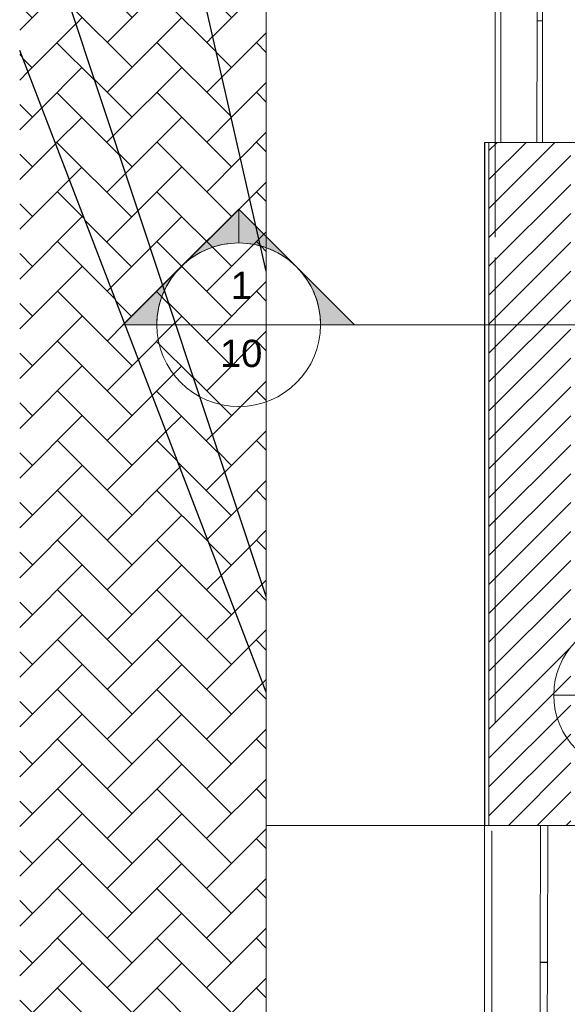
# Model space of a CAD drawing. Header units: metres. Extents: x 2.5 to 42.1, y -73.7 to -48.4.
# Tile 11 of 256: x 2.5 to 5.5, y -70.1 to -64.7. Entities that reach past the tile are written whole.
import ezdxf

# ---------------------------------------------------------------- set-up
doc = ezdxf.new("R2010")
doc.units = ezdxf.units.M
for name, color, linetype, lineweight in [('A-DOOR', 7, 'Continuous', 18), ('A-FLOR', 7, 'Continuous', 18), ('A-FLOR-PATT', 7, 'Continuous', 18), ('A-GENM', 7, 'Continuous', 18), ('A-WALL', 7, 'Continuous', 18), ('A-WALL-PATT', 7, 'Continuous', 18), ('G-ANNO-SYMB', 7, 'Continuous', 9)]:
    doc.layers.add(name, color=color, linetype=linetype, lineweight=lineweight)
doc.layers.add('M-HVAC-CDFF-IDEN', color=1, linetype='Continuous', lineweight=9, true_color=0xff0000)
doc.styles.add('Arial_1', font='arial.ttf', dxfattribs={"height": 0.15})

# ---------------------------------------------------------------- blocks, each defined once
blk = doc.blocks.new('Portas 8 - Portas 2-6876474-TÉRREO _0_32m')
at = {"layer": 'A-DOOR', "color": 253, "true_color": 0xaaaaaa}
for p, q in [((5.3094, -64.0919), (5.3086, -64.7258)), ((5.3389, -64.092), (5.3094, -64.0919)), ((5.338, -64.7258), (5.3389, -64.092)), ((5.3086, -64.7258), (5.3077, -65.395)), ((5.338, -64.7258), (5.3086, -64.7258)), ((5.3086, -64.7258), (5.338, -64.7258)), ((5.3372, -65.3951), (5.338, -64.7258)), ((5.3077, -65.395), (5.3372, -65.3951))]:
    blk.add_line(p, q, dxfattribs=at)
blk = doc.blocks.new('Portas 9 - Portas 2-6876494-TÉRREO _0_32m')
at = {"layer": 'A-DOOR', "color": 253, "true_color": 0xaaaaaa}
for p, q in [((5.3262, -69.1513), (5.3253, -69.9036)), ((5.3671, -69.1513), (5.3262, -69.1513)), ((5.3662, -69.9036), (5.3671, -69.1513)), ((5.3253, -69.9051), (5.3243, -70.655)), ((5.3253, -69.9036), (5.3662, -69.9036)), ((5.3649, -69.9051), (5.3253, -69.9051)), ((5.364, -70.655), (5.3649, -69.9051)), ((5.3243, -70.655), (5.364, -70.655))]:
    blk.add_line(p, q, dxfattribs=at)
blk = doc.blocks.new('4 GRE - ESCOLA DE CINEMA E AUDIOVISUAL CINE REX R07_rvt-1-TÉRREO _0_32m')
at = {"layer": 'A-FLOR-PATT', "true_color": 0xaaaaaa}
h = blk.add_hatch(dxfattribs=at)
h.set_pattern_fill('FP_5', color=253, style=0, pattern_type=2)
h.set_pattern_definition([(45.002, (21.556, -62.929), (4.6e-06, 0.273721), [0.58064, -0.19355]), (134.999, (21.693, -62.792), (4.8e-06, 0.273721), [0.58062, -0.19354])])
h.paths.add_polyline_path([(5.0187, -71.379), (5.0187, -70.656), (4.8543, -70.656), (4.8548, -70.658), (5.0176, -70.658), (5.0176, -71.3741)])
h.paths.add_polyline_path([(3.8194, -66.1035), (3.8194, -53.5475), (2.4637, -58.5813), (2.4637, -60.1403), (3.3942, -64.2334)])
h.paths.add_polyline_path([(5.0237, -50.5635), (5.1083, -50.5635), (5.1083, -48.7615), (4.9931, -49.1906), (4.9982, -49.1928), (5.0017, -49.2015), (4.9979, -49.2104), (4.9893, -49.214), (4.9867, -49.2129), (4.9795, -49.243), (4.9805, -49.2407), (4.9894, -49.2371), (4.9982, -49.2412), (5.0016, -49.2495), (4.9977, -49.2584), (4.9892, -49.2618), (4.9805, -49.2582), (4.9769, -49.2496), (4.9688, -49.2795), (5.0237, -49.2795), (5.0237, -49.9701)])
h = blk.add_hatch(dxfattribs=at)
h.set_pattern_fill('FP_3', color=253, style=0, pattern_type=2)
h.set_pattern_definition([(45.008, (21.552, -62.929), (-2.9e-06, 0.273714), [0.58056, -0.19352]), (134.992, (21.689, -62.792), (2.9e-06, 0.273714), [0.58056, -0.19352])])
h.paths.add_polyline_path([(5.0187, -71.5033), (5.0187, -71.379), (5.0176, -71.3741), (5.0176, -71.5)])
h.paths.add_polyline_path([(4.8548, -70.658), (4.8543, -70.656), (4.7373, -70.656), (4.738, -70.658)])
h.paths.add_polyline_path([(3.8194, -67.8915), (3.8194, -66.1035), (2.4637, -60.1403), (2.4637, -63.8087), (3.6572, -67.403)])
h = blk.add_hatch(dxfattribs=at)
h.set_pattern_fill('FP_2', color=253, style=0, pattern_type=2)
h.set_pattern_definition([(44.999, (21.555, -62.931), (-2.3e-06, 0.273714), [0.58064, -0.19355]), (135.001, (21.692, -62.794), (2.3e-06, 0.273714), [0.58064, -0.19355])])
h.paths.add_polyline_path([(5.0187, -71.5399), (5.0187, -71.5033), (5.0176, -71.5), (5.0176, -71.537)])
h.paths.add_polyline_path([(4.738, -70.658), (4.7373, -70.656), (4.6791, -70.656), (4.6799, -70.658)])
h.paths.add_polyline_path([(3.8194, -68.4176), (3.8194, -67.8915), (2.4637, -63.8087), (2.4637, -64.8883), (3.4296, -67.403)])
h = blk.add_hatch(dxfattribs=at)
h.set_pattern_fill('FP_1', color=253, style=0, pattern_type=2)
h.set_pattern_definition([(45.006, (21.553, -62.929), (-4e-07, 0.273721), [0.58058, -0.19353]), (134.994, (21.69, -62.792), (4e-07, 0.273721), [0.58058, -0.19353])])
h.paths.add_polyline_path([(4.8053, -73.7423), (5.0824, -71.9419), (5.0187, -71.9419), (5.0187, -71.5399), (5.0176, -71.537), (5.0176, -71.9362), (4.9611, -71.9419), (3.8513, -71.9419), (3.8505, -72.0301), (3.8484, -72.0351), (3.8423, -72.0417), (3.8404, -72.0432), (3.8332, -72.0456), (3.8294, -72.0461), (3.821, -72.0443), (3.8164, -72.0416), (3.8123, -72.0378), (3.8092, -72.0325), (3.808, -72.0277), (3.8074, -72.0089), (3.8081, -71.7241), (3.8129, -71.7234), (3.8103, -71.7227), (3.8112, -70.3449), (3.8149, -70.3382), (3.8184, -70.335), (3.8194, -70.3339), (3.8194, -68.4176), (2.4637, -64.8883), (2.4637, -73.7423)])
h.paths.add_polyline_path([(4.6799, -70.658), (4.6791, -70.656), (3.8478, -70.6565), (3.8484, -70.658), (4.4382, -70.658)])
at = {"layer": 'A-WALL-PATT', "true_color": 0xd4d4d4}
h = blk.add_hatch(dxfattribs=at)
h.set_pattern_fill('FP_9', color=254, style=0, pattern_type=2)
h.set_pattern_definition([(50, (21.555, -62.929), (0.546555, -0.047815), [0.05715, -0.62865]), (355, (21.555, -62.929), (-0.105728, 0.573166), [0.04572, -0.50292]), (100.451, (21.601, -62.933), (0.440828, 0.525349), [0.04857, -0.53427]), (46.184, (21.555, -62.776), (0.813237, -0.12613), [0.08573, -0.94298]), (96.636, (21.623, -62.787), (0.712212, 0.742287), [0.07286, -0.80141]), (351.184, (21.555, -62.776), (0.712217, 0.742274), [0.06858, -0.75438]), (21, (21.631, -62.814), (0.454846, -0.306795), [0.05715, -0.62865]), (326, (21.631, -62.814), (0.185405, 0.55256), [0.04572, -0.50292]), (71.451, (21.669, -62.84), (0.640251, 0.245763), [0.04857, -0.53427]), (37.5, (21.555, -62.929), (0.009261, 0.2536672), [0.02515, -0.47168, 0.02515, -0.48539, -0.50482]), (37.5, (21.555, -62.929), (0.009261, 0.2536672), [-1.007, 0.02515, -0.47968]), (7.5, (21.555, -62.929), (0.2004558, 0.300546), [0.02515, -0.26594, 0.02515, -0.46025, -0.1924]), (7.5, (21.555, -62.929), (0.2004558, 0.300546), [-0.77648, 0.02515, -0.16726]), (327.5, (21.385, -62.929), (0.4067682, -0.0171882), [0.02515, -0.16535, 0.02515, -0.56921, -0.78867]), (327.5, (21.385, -62.929), (0.4067682, -0.0171882), [-0.78486, 0.02515, -0.76352]), (317.5, (21.309, -62.929), (0.444383, 0.0762794), [0.02515, -0.2225, 0.02515, -0.36957, -0.56007]), (317.5, (21.309, -62.929), (0.444383, 0.0762794), [-0.64237, 0.02515, -0.53492])])
h.paths.add_polyline_path([(5.0187, -71.9394), (5.0212, -71.9394), (5.0212, -70.6559), (5.0187, -70.6559), (5.0187, -71.7613)])
h.paths.add_polyline_path([(5.0212, -69.1513), (5.0212, -65.395), (5.0187, -65.395), (5.0187, -69.1513)])
h.paths.add_polyline_path([(5.0212, -64.0919), (5.0212, -62.8833), (5.0187, -62.8833), (5.0187, -64.0919)])
h.paths.add_polyline_path([(5.0187, -59.6037), (5.0212, -59.6037), (5.0212, -58.6419), (5.0187, -58.6419), (5.0187, -59.479)])
h.paths.add_polyline_path([(5.0187, -57.3419), (5.0212, -57.3419), (5.0212, -53.5315), (5.0187, -53.5315), (5.0187, -56.3093)])
h.paths.add_polyline_path([(5.0187, -51.8615), (5.0212, -51.8615), (5.0212, -50.5715), (5.0187, -50.5715), (5.0187, -51.5549)])
h = blk.add_hatch(dxfattribs=at)
h.set_pattern_fill('FP_10', color=254, style=0, pattern_type=2)
h.set_pattern_definition([(45, (21.555, -62.929), (-0.0795495, 0.0795495), [])])
h.paths.add_polyline_path([(5.4937, -71.4969), (5.4937, -70.6559), (5.0437, -70.6559), (5.0437, -71.4969)])
h.paths.add_polyline_path([(5.4937, -69.1513), (5.4937, -65.395), (5.0437, -65.395), (5.0437, -69.1513)])
h.paths.add_polyline_path([(5.4937, -64.0919), (5.4937, -62.8833), (5.0437, -62.8833), (5.0437, -64.0919)])
h.paths.add_polyline_path([(5.0437, -59.6037), (5.4937, -59.6037), (5.4937, -58.6419), (5.0437, -58.6419), (5.0437, -59.479)])
h.paths.add_polyline_path([(5.0437, -57.3419), (5.4937, -57.3419), (5.4937, -53.5315), (5.0437, -53.5315), (5.0437, -56.3093)])
h.paths.add_polyline_path([(5.4937, -51.8615), (5.4937, -50.5965), (5.0437, -50.5965), (5.0437, -51.8615)])
at = {"layer": 'A-FLOR', "color": 253, "true_color": 0xaaaaaa}
for p, q in [((3.8194, -50.5635), (3.8194, -67.1513)), ((5.1083, -64.0919), (5.1083, -65.395)), ((5.1083, -65.395), (5.1083, -64.0919)), ((3.8194, -67.1513), (3.8194, -69.1513)), ((3.8194, -69.1513), (3.8194, -70.3343)), ((5.0187, -69.1513), (3.8194, -69.1513)), ((3.8194, -69.1513), (5.0187, -69.1513)), ((5.0194, -70.6559), (5.0194, -69.1513))]:
    blk.add_line(p, q, dxfattribs=at)
at = {"layer": 'A-FLOR', "color": 253, "lineweight": 25, "true_color": 0xaaaaaa}
for p, q in [((3.8194, -66.1035), (2.4637, -60.1403)), ((3.8194, -67.8915), (2.4637, -63.8087)), ((3.8194, -68.4176), (2.4637, -64.8883))]:
    blk.add_line(p, q, dxfattribs=at)
at = {"layer": 'A-GENM', "color": 253, "true_color": 0xaaaaaa}
for p, q in [((5.0776, -65.9167), (5.0776, -64.2869)), ((5.0776, -64.2869), (5.0776, -65.9167)), ((5.0776, -68.5889), (5.0776, -66.027)), ((5.0776, -66.027), (5.0776, -68.5889)), ((5.0594, -70.5059), (5.0594, -69.1819)), ((5.0594, -69.1819), (5.0594, -70.5059))]:
    blk.add_line(p, q, dxfattribs=at)
at = {"layer": 'A-WALL', "color": 253, "true_color": 0xaaaaaa}
for p, q in [((5.5187, -65.395), (5.0187, -65.395)), ((5.0187, -65.395), (5.0187, -69.1513)), ((5.0212, -65.395), (5.0212, -69.1513)), ((5.0437, -65.395), (5.0437, -69.1513)), ((5.0187, -69.1513), (5.5187, -69.1513))]:
    blk.add_line(p, q, dxfattribs=at)
at = {"layer": 'A-DOOR', "color": 253, "lineweight": 18, "true_color": 0xaaaaaa}
for name in ['Portas 8 - Portas 2-6876474-TÉRREO _0_32m', 'Portas 9 - Portas 2-6876494-TÉRREO _0_32m']:
    blk.add_blockref(name, (0, 0), dxfattribs=at)
blk = doc.blocks.new('Corte - M_Cabeça do corte - Preenchido-1049-TÉRREO _0_32m')
at = {"layer": 'G-ANNO-SYMB'}
h = blk.add_hatch(color=256, dxfattribs=at)
edge = h.paths.add_edge_path()
edge.add_line((-0.006, 0.008485), (-0.006, 0.006))
edge.add_arc((-0.006, 0), 0.006, 90, 135)
edge.add_line((-0.010243, 0.004243), (-0.006, 0.008485))
h = blk.add_hatch(color=256, dxfattribs=at)
edge = h.paths.add_edge_path()
edge.add_line((-0.006, 0.008485), (-0.001757, 0.004243))
edge.add_arc((-0.006, 0), 0.006, 45, 90)
edge.add_line((-0.006, 0.006), (-0.006, 0.008485))
h = blk.add_hatch(color=256, dxfattribs=at)
edge = h.paths.add_edge_path()
edge.add_line((-0.014485, 0), (-0.010243, 0.004243))
edge.add_arc((-0.006, 0), 0.006, 135, 180)
edge.add_line((-0.012, 0), (-0.014485, 0))
h = blk.add_hatch(color=256, dxfattribs=at)
edge = h.paths.add_edge_path()
edge.add_line((0.002485, 0), (0, 0))
edge.add_arc((-0.006, 0), 0.006, 360, 405)
edge.add_line((-0.001757, 0.004243), (0.002485, 0))
for p, q in [((-0.006, 0.008485), (-0.014485, 0)), ((-0.006, 0.008485), (-0.010243, 0.004243)), ((-0.006, 0.008485), (0.002485, 0)), ((-0.006, 0.006), (-0.006, 0.008485)), ((-0.006, 0.008485), (-0.006, 0.006)), ((-0.001757, 0.004243), (-0.006, 0.008485)), ((-0.010243, 0.004243), (-0.014485, 0)), ((0.002485, 0), (-0.001757, 0.004243)), ((-0.014485, 0), (-0.012, 0)), ((0, 0), (0.002485, 0)), ((-0.012, 0), (-0.014485, 0)), ((0, 0), (0.002485, 0))]:
    blk.add_line(p, q, dxfattribs=at)
for start, end in [(360, 180), (90, 135), (45, 90), (135, 180), (360, 45), (180, 360)]:
    blk.add_arc((-0.006, 0), 0.006, start, end, dxfattribs=at)
blk = doc.blocks.new('M_Identificador de terminal de ar_BTS - Em caixas-852561-TÉRREO _0_32m')
at = {"layer": 'M-HVAC-CDFF-IDEN'}
blk.add_line((-0.0056, 0), (0.0056, 0), dxfattribs=at)
blk.add_circle((0, 0), 0.0056, dxfattribs=at)

msp = doc.modelspace()

# ---------------------------------------------------------------- linework, layer by layer
at = {"layer": 'G-ANNO-SYMB'}
for p, q in [((3.2178, -66.3976), (4.1178, -66.3976)), ((4.1178, -66.3976), (40.6306, -66.3976))]:
    msp.add_line(p, q, dxfattribs=at)

# ---------------------------------------------------------------- block references
at = {"lineweight": 5}
msp.add_blockref('4 GRE - ESCOLA DE CINEMA E AUDIOVISUAL CINE REX R07_rvt-1-TÉRREO _0_32m', (0, 0), dxfattribs=at)
at = {"layer": 'G-ANNO-SYMB', "xscale": 74.99999999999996, "yscale": 74.99999999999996, "zscale": 74.99999999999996}
msp.add_blockref('Corte - M_Cabeça do corte - Preenchido-1049-TÉRREO _0_32m', (4.1178, -66.3976), dxfattribs=at)
at = {"layer": 'M-HVAC-CDFF-IDEN', "xscale": 74.99999999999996, "yscale": 74.99999999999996, "zscale": 74.99999999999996}
msp.add_blockref('M_Identificador de terminal de ar_BTS - Em caixas-852561-TÉRREO _0_32m', (5.8196, -68.4347), dxfattribs=at)

# ---------------------------------------------------------------- texts
at = {"layer": 'G-ANNO-SYMB', "char_height": 0.15, "attachment_point": 1, "style": 'Arial_1'}
for s, insert, width in [('1', (3.6244, -66.1059), 0.144304), ('10', (3.5648, -66.4801), 0.288607)]:
    msp.add_mtext(s, dxfattribs=dict(at, insert=insert, width=width))

doc.saveas('drawing.dxf')
